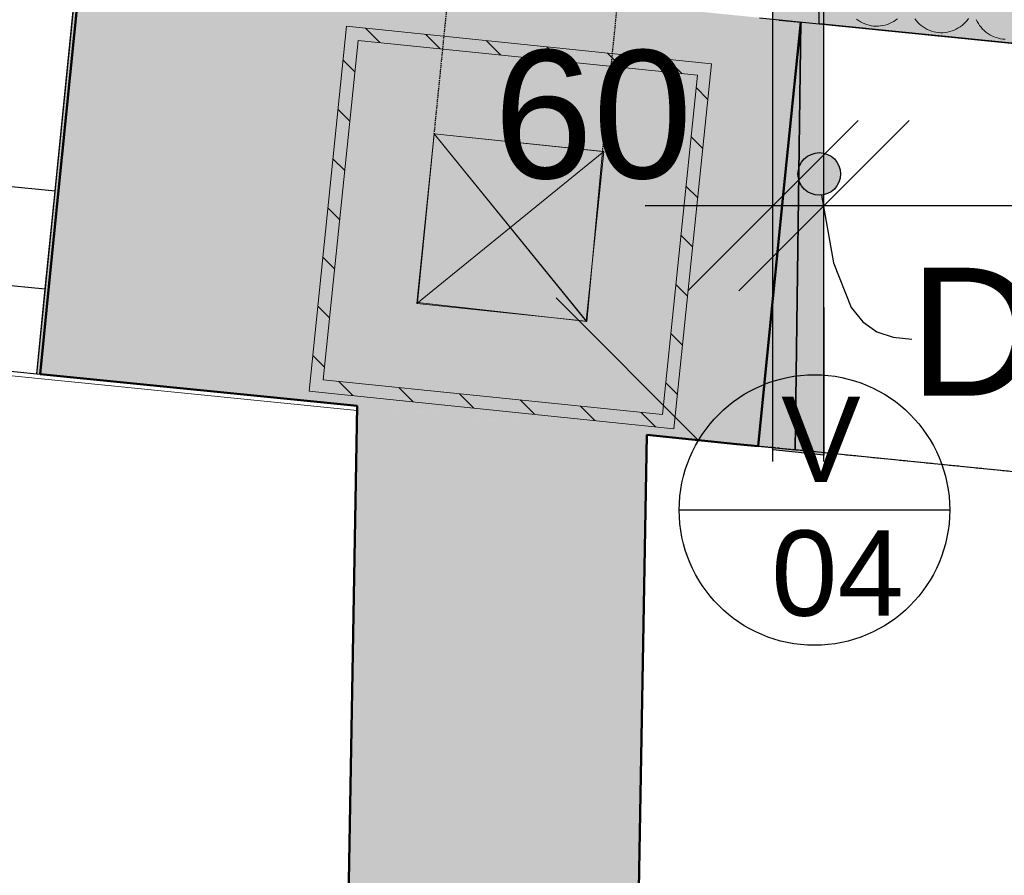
# Model space of a CAD drawing. Header units: millimetres. Extents: x -25972 to 4435, y -2839 to 20217.
# Tile 89 of 110: x -13510 to -12355, y 8229 to 9233. Entities that reach past the tile are written whole.
import ezdxf

# ---------------------------------------------------------------- set-up
doc = ezdxf.new("R2010")
doc.units = ezdxf.units.MM
doc.header["$MEASUREMENT"] = 0
for name, pattern in [('Wipeout_Contour', [1000, 0, -1000]), ('Čárkovaná M', [4.5, 2.5, -2]), ('Čárkovaná S', [2.5, 1.5, -1])]:
    doc.linetypes.add(name, pattern=pattern)
for name, color, linetype in [('7._POHLED ZÁPADNÍ_2_3D prvky fasada nove', 7, 'Continuous'), ('7._POHLED ZÁPADNÍ_2_3D prvky model', 7, 'Continuous'), ('7._POHLED ZÁPADNÍ_2_Anotace - SP', 7, 'Continuous'), ('7._POHLED ZÁPADNÍ_2_Konstrukce - nosné', 7, 'Continuous'), ('7._POHLED ZÁPADNÍ_2_Kóty - SP', 7, 'Continuous'), ('7._POHLED ZÁPADNÍ_2_Nové_3D prvky fasada nove', 7, 'Continuous'), ('7._POHLED ZÁPADNÍ_2_Nové_Anotace - SP', 7, 'Continuous'), ('7._POHLED ZÁPADNÍ_2_Nové_Konstrukce - nosné', 7, 'Continuous'), ('7._POHLED ZÁPADNÍ_2_Nové_Kóty - SP', 7, 'Continuous'), ('7._POHLED ZÁPADNÍ_2_Nové_Otvory – Dveře', 7, 'Continuous'), ('7._POHLED ZÁPADNÍ_2_Nové_Popis', 7, 'Continuous'), ('7._POHLED ZÁPADNÍ_2_Nové_Situace - terén', 7, 'Continuous'), ('7._POHLED ZÁPADNÍ_2_Nové_Výplně – Řezové', 7, 'Continuous'), ('7._POHLED ZÁPADNÍ_2_Popis_CZ', 7, 'Continuous'), ('7._POHLED ZÁPADNÍ_2_Situace - terén', 7, 'Continuous'), ('7._POHLED ZÁPADNÍ_2_Výplně - Povrchové', 7, 'Continuous'), ('7._POHLED ZÁPADNÍ_2_Výplně – Řezové', 7, 'Continuous')]:
    doc.layers.add(name, color=color, linetype=linetype)
doc.styles.add('GENEROVANÝ_STYL_1', font='txt')
doc.styles.add('GENEROVANÝ_STYL_2', font='txt')

# ---------------------------------------------------------------- blocks, each defined once
blk = doc.blocks.new('*X44', base_point=(-26263.1, -5016.6))
at = {"layer": '7._POHLED ZÁPADNÍ_2_Nové_Výplně – Řezové', "color": 21, "linetype": 'Continuous', "lineweight": 20, "true_color": 0xffaaaa}
for p, q in [((-12528.5, 9233.3), (-12526.3, 9231.7)), ((-12526.3, 9231.7), (-12524, 9230.2)), ((-12524, 9230.2), (-12521.6, 9229)), ((-12521.6, 9229), (-12519.1, 9227.8)), ((-12519.1, 9227.8), (-12516.6, 9226.9)), ((-12516.6, 9226.9), (-12513.9, 9226.2)), ((-12513.9, 9226.2), (-12511.3, 9225.6)), ((-12511.3, 9225.6), (-12508.6, 9225.2)), ((-12508.6, 9225.2), (-12505.9, 9225)), ((-12505.9, 9225), (-12503.1, 9225.1)), ((-12503.1, 9225.1), (-12500.4, 9225.3)), ((-12500.4, 9225.3), (-12497.7, 9225.7)), ((-12497.7, 9225.7), (-12495.1, 9226.3)), ((-12495.1, 9226.3), (-12492.5, 9227.1)), ((-12492.5, 9227.1), (-12489.9, 9228)), ((-12489.9, 9228), (-12487.5, 9229.2)), ((-12487.5, 9229.2), (-12485.1, 9230.5)), ((-12485.1, 9230.5), (-12482.8, 9232)), ((-12482.8, 9232), (-12480.7, 9233.6)), ((-12460.1, 9233.6), (-12458.5, 9231.4)), ((-12458.5, 9231.4), (-12456.7, 9229.3)), ((-12456.7, 9229.3), (-12454.7, 9227.4)), ((-12454.7, 9227.4), (-12452.7, 9225.7)), ((-12452.7, 9225.7), (-12450.5, 9224.1)), ((-12407, 9224.3), (-12404.8, 9226)), ((-12404.8, 9226), (-12402.8, 9227.8)), ((-12402.8, 9227.8), (-12400.9, 9229.7)), ((-12400.9, 9229.7), (-12399.1, 9231.8)), ((-12399.1, 9231.8), (-12397.5, 9234)), ((-12388.3, 9233), (-12387.1, 9230.6)), ((-12387.1, 9230.6), (-12385.8, 9228.2)), ((-12385.8, 9228.2), (-12384.3, 9225.9)), ((-12384.3, 9225.9), (-12382.7, 9223.7)), ((-12450.5, 9224.1), (-12448.2, 9222.6)), ((-12448.2, 9222.6), (-12445.8, 9221.3)), ((-12445.8, 9221.3), (-12443.3, 9220.2)), ((-12443.3, 9220.2), (-12440.7, 9219.3)), ((-12440.7, 9219.3), (-12438.1, 9218.5)), ((-12438.1, 9218.5), (-12435.5, 9217.9)), ((-12435.5, 9217.9), (-12432.8, 9217.6)), ((-12432.8, 9217.6), (-12430.1, 9217.4)), ((-12430.1, 9217.4), (-12427.3, 9217.4)), ((-12427.3, 9217.4), (-12424.6, 9217.6)), ((-12424.6, 9217.6), (-12421.9, 9218)), ((-12421.9, 9218), (-12419.3, 9218.6)), ((-12419.3, 9218.6), (-12416.7, 9219.4)), ((-12416.7, 9219.4), (-12414.1, 9220.4)), ((-12414.1, 9220.4), (-12411.7, 9221.5)), ((-12411.7, 9221.5), (-12409.3, 9222.9)), ((-12409.3, 9222.9), (-12407, 9224.3)), ((-12382.7, 9223.7), (-12380.9, 9221.7)), ((-12380.9, 9221.7), (-12378.9, 9219.8)), ((-12378.9, 9219.8), (-12376.9, 9218)), ((-12376.9, 9218), (-12374.7, 9216.4)), ((-12374.7, 9216.4), (-12372.4, 9214.9)), ((-12372.4, 9214.9), (-12370, 9213.7)), ((-12370, 9213.7), (-12367.5, 9212.5)), ((-12367.5, 9212.5), (-12364.9, 9211.6)), ((-12364.9, 9211.6), (-12362.3, 9210.9)), ((-12362.3, 9210.9), (-12359.7, 9210.3)), ((-12359.7, 9210.3), (-12357, 9209.9)), ((-12357, 9209.9), (-12354.3, 9209.8))]:
    blk.add_line(p, q, dxfattribs=at)

msp = doc.modelspace()

# ---------------------------------------------------------------- hatches: boundary and pattern name
at = {"layer": '7._POHLED ZÁPADNÍ_2_Nové_Anotace - SP', "linetype": 'Continuous', "lineweight": 25}
msp.add_hatch(color=1, dxfattribs=at).paths.add_polyline_path([(-12597.3, 9051.7), (-12595.4, 9042.2), (-12590, 9034.1), (-12581.8, 9028.6), (-12572.3, 9026.7), (-12562.7, 9028.6), (-12554.6, 9034.1), (-12549.2, 9042.2), (-12547.3, 9051.7), (-12549.2, 9061.3), (-12554.6, 9069.4), (-12562.7, 9074.8), (-12572.3, 9076.7), (-12581.8, 9074.8), (-12590, 9069.4), (-12595.4, 9061.3)])
at = {"layer": '7._POHLED ZÁPADNÍ_2_Nové_Výplně – Řezové', "linetype": 'Continuous', "lineweight": 0, "true_color": 0xf2b2b2}
for points in [[(-13489.9, 8817.4), (-13486, 8817.1), (-13436.1, 9314.6), (-13439.9, 9314.9)], [(-12594.1, 9230.1), (-12644, 8732.6), (-12600.5, 8728.2)]]:
    msp.add_hatch(color=9, dxfattribs=at).paths.add_polyline_path(points)
at = {"layer": '7._POHLED ZÁPADNÍ_2_Výplně - Povrchové', "linetype": 'Continuous', "lineweight": 13}
h = msp.add_hatch(dxfattribs=at)
h.set_pattern_fill('Zdivo___keramické_0002', color=253, style=0, pattern_type=2)
h.set_pattern_definition([(315, (0, -9e-13), (31.8198, 31.8198), [])])
h.paths.add_polyline_path([(-13170.6, 8797.2), (-12742.9, 8753), (-12698.7, 9180.7), (-13126.5, 9224.9)])
h.paths.add_polyline_path([(-13154.1, 8810.5), (-13113.1, 9208.4), (-12715.2, 9167.4), (-12756.3, 8769.5)], flags=0)
at = {"layer": '7._POHLED ZÁPADNÍ_2_Výplně - Povrchové', "linetype": 'Continuous', "lineweight": 0, "true_color": 0xcbcbcb}
h = msp.add_hatch(color=9, dxfattribs=at)
h.paths.add_polyline_path([(-13154.1, 8810.5), (-12756.3, 8769.5), (-12715.2, 9167.4), (-13113.1, 9208.4)])
h.paths.add_polyline_path([(-13044.4, 8899.7), (-13023.9, 9098.7), (-12824.9, 9078.2), (-12845.5, 8879.2)], flags=0)
h = msp.add_hatch(color=9, dxfattribs=at)
h.paths.add_polyline_path([(-13154.1, 8810.5), (-12756.3, 8769.5), (-12715.2, 9167.4), (-13113.1, 9208.4)])
h.paths.add_polyline_path([(-13044.4, 8899.7), (-13023.9, 9098.7), (-12824.9, 9078.2), (-12845.5, 8879.2)], flags=0)
at = {"layer": '7._POHLED ZÁPADNÍ_2_Výplně – Řezové', "linetype": 'Continuous', "lineweight": 13}
for points in [[(-13436.1, 9314.6), (-13486, 8817.1), (-12669.1, 8735.1), (-12619.2, 9232.6)], [(-12619.2, 9232.6), (-12669.1, 8735.1), (-12644, 8732.6), (-12594.1, 9230.1)], [(-13181.1, 4967.7), (-12956.1, 4963.7), (-12957.9, 4863.8), (-12842.9, 4861.7), (-12774.5, 8745.7), (-13114, 8779.7)]]:
    msp.add_hatch(color=254, dxfattribs=at).paths.add_polyline_path(points)

# ---------------------------------------------------------------- linework, layer by layer
at = {"layer": '7._POHLED ZÁPADNÍ_2_3D prvky model', "color": 251, "linetype": 'Continuous', "lineweight": 20, "true_color": 0x6a6a6a, "flags": 128}
msp.add_lwpolyline([(-15534.1, 7635.7), (-13134.9, 7590.6), (-13114.1, 8774.3), (-15509.8, 9014.7)], close=True, dxfattribs=at)
at = {"layer": '7._POHLED ZÁPADNÍ_2_Konstrukce - nosné', "color": 7, "linetype": 'Continuous', "lineweight": 50}
for p, q in [((-13474.5, 8931.5), (-13436.1, 9314.6)), ((-12594.1, 9230.1), (-12609.1, 9080.8)), ((-12609.1, 9080.8), (-12614.1, 9031.1)), ((-12614.1, 9031.1), (-12644, 8732.6)), ((-13486, 8817.1), (-13474.5, 8931.5))]:
    msp.add_line(p, q, dxfattribs=at)
at = {"layer": '7._POHLED ZÁPADNÍ_2_Konstrukce - nosné', "color": 254, "linetype": 'Continuous', "lineweight": 13}
for p, q in [((-13023.9, 9098.7), (-12845.5, 8879.2)), ((-13023.9, 9098.7), (-12845.5, 8879.2)), ((-13044.4, 8899.7), (-12824.9, 9078.2)), ((-13044.4, 8899.7), (-12824.9, 9078.2))]:
    msp.add_line(p, q, dxfattribs=at)
at = {"layer": '7._POHLED ZÁPADNÍ_2_Konstrukce - nosné', "color": 254, "linetype": 'Continuous', "lineweight": 13, "flags": 128}
for points in [[(-13170.6, 8797.2), (-12742.9, 8753), (-12698.7, 9180.7), (-13126.5, 9224.9)], [(-13154.1, 8810.5), (-12756.3, 8769.5), (-12715.2, 9167.4), (-13113.1, 9208.4)], [(-13154.1, 8810.5), (-12756.3, 8769.5), (-12715.2, 9167.4), (-13113.1, 9208.4)], [(-13154.1, 8810.5), (-13113.1, 9208.4), (-12715.2, 9167.4), (-12756.3, 8769.5)], [(-13044.4, 8899.7), (-13023.9, 9098.7), (-12824.9, 9078.2), (-12845.5, 8879.2)], [(-13044.4, 8899.7), (-13023.9, 9098.7), (-12824.9, 9078.2), (-12845.5, 8879.2)]]:
    msp.add_lwpolyline(points, close=True, dxfattribs=at)
at = {"layer": '7._POHLED ZÁPADNÍ_2_Konstrukce - nosné', "color": 7, "linetype": 'Continuous', "lineweight": 50, "flags": 128}
for points in [[(-12594.1, 9230.1), (-12619.2, 9232.6)], [(-13486, 8817.1), (-13114, 8779.7)], [(-13114, 8779.7), (-13181.1, 4967.7)], [(-12842.9, 4861.7), (-12774.5, 8745.7)], [(-12774.5, 8745.7), (-12669.1, 8735.1)], [(-12669.1, 8735.1), (-12644, 8732.6)]]:
    msp.add_lwpolyline(points, dxfattribs=at)
at = {"layer": '7._POHLED ZÁPADNÍ_2_Nové_3D prvky fasada nove', "color": 1, "linetype": 'Čárkovaná S', "lineweight": 25}
for p, q in [((-13023.8, 9098.6), (-12990.3, 9430.8)), ((-12826.4, 9078), (-12792.9, 9410.2))]:
    msp.add_line(p, q, dxfattribs=at)
at = {"layer": '7._POHLED ZÁPADNÍ_2_Nové_3D prvky fasada nove', "color": 1, "linetype": 'Continuous', "lineweight": 25, "flags": 128}
for points in [[(-13489.9, 8817.4), (-13439.9, 9314.9)], [(-12594.1, 9230.1), (-12600.5, 8728.2)], [(-13489.9, 8817.4), (-13486, 8817.1)], [(-12644, 8732.6), (-12600.5, 8728.2)]]:
    msp.add_lwpolyline(points, dxfattribs=at)
at = {"layer": '7._POHLED ZÁPADNÍ_2_Nové_Anotace - SP', "color": 1, "linetype": 'Čárkovaná M', "lineweight": 25}
for p, q in [((-12774.5, 8745.6), (-12781.6, 8345.3)), ((-7680.4, 8234.9), (-12774.5, 8745.6))]:
    msp.add_line(p, q, dxfattribs=at)
at = {"layer": '7._POHLED ZÁPADNÍ_2_Nové_Anotace - SP', "color": 1, "linetype": 'Continuous', "lineweight": 25, "flags": 128}
msp.add_lwpolyline([(-12569.6, 9026.9), (-12555.7, 8947.4), (-12534.8, 8895.3), (-12521.1, 8878.4), (-12504.8, 8866.8), (-12485.8, 8860.3), (-12463.7, 8858.2)], dxfattribs=at)
at = {"layer": '7._POHLED ZÁPADNÍ_2_Nové_Anotace - SP', "color": 1, "linetype": 'Continuous', "lineweight": 25}
msp.add_circle((-12572.3, 9051.7), 25, dxfattribs=at)
at = {"layer": '7._POHLED ZÁPADNÍ_2_Nové_Kóty - SP', "color": 1, "linetype": 'Continuous', "lineweight": 25}
for p, q in [((-12776.6, 9014.6), (-12626.6, 9014.6)), ((-12626.6, 9014.6), (-12566.8, 9014.6)), ((-12566.8, 9014.6), (-11566.4, 9014.6))]:
    msp.add_line(p, q, dxfattribs=at)
at = {"layer": '7._POHLED ZÁPADNÍ_2_Nové_Otvory – Dveře', "color": 1, "linetype": 'Continuous', "lineweight": 25}
for p, q in [((-13468.4, 9031.4), (-13439.9, 9314.9)), ((-12600.5, 8728.2), (-12594.1, 9230.1)), ((-11474.7, 9117.8), (-12594.1, 9230.1)), ((-13468.4, 9031.4), (-13531.1, 9037.7)), ((-13479.9, 8916.9), (-13468.4, 9031.4)), ((-13479.9, 8916.9), (-13468.4, 9031.4)), ((-13479.9, 8916.9), (-13468.4, 9031.4)), ((-13554.5, 8924.4), (-13479.9, 8916.9)), ((-13489.9, 8817.4), (-13479.9, 8916.9)), ((-14435.1, 8912.3), (-13489.9, 8817.4)), ((-11524.6, 8620.3), (-12600.5, 8728.2))]:
    msp.add_line(p, q, dxfattribs=at)
msp.add_arc((-13531.1, 9037.7), 824, 84.2718, 174.2718, dxfattribs=at)
at = {"layer": '7._POHLED ZÁPADNÍ_2_Nové_Popis', "color": 1, "linetype": 'Continuous', "lineweight": 25}
for p, q in [((-12714, 8739.3), (-12880.7, 8906.6)), ((-12419.4, 8657.7), (-12736.6, 8657.7))]:
    msp.add_line(p, q, dxfattribs=at)
msp.add_circle((-12578, 8657.7), 158.6, dxfattribs=at)
at = {"layer": '7._POHLED ZÁPADNÍ_2_Situace - terén', "color": 8, "linetype": 'Continuous', "lineweight": 13, "flags": 128}
for points in [[(-12844.8, 8878.9), (-13043.6, 8901.2), (-13023.8, 9098.6)], [(-12844.8, 8878.9), (-12826.4, 9078), (-13023.8, 9098.6)]]:
    msp.add_lwpolyline(points, close=True, dxfattribs=at)

# ---------------------------------------------------------------- texts
at = {"layer": '7._POHLED ZÁPADNÍ_2_Anotace - SP', "color": 1, "linetype": 'Continuous', "lineweight": 25, "insert": (-12332.7, 8866.8), "char_height": 150, "attachment_point": 5, "style": 'GENEROVANÝ_STYL_1'}
msp.add_mtext('\\A1;{\\pqc;\\fArial|b0|i0|c238|p38;D2}', dxfattribs=at)
at = {"layer": '7._POHLED ZÁPADNÍ_2_Kóty - SP', "color": 1, "linetype": 'Continuous', "lineweight": 25, "insert": (-12954.2, 9044.6), "char_height": 150, "width": 227.658, "attachment_point": 7, "style": 'GENEROVANÝ_STYL_2'}
msp.add_mtext('\\A1;{\\pql;\\fArial|b0|i0|c0|p38;60}', dxfattribs=at)
at = {"layer": '7._POHLED ZÁPADNÍ_2_Popis_CZ', "color": 1, "linetype": 'Continuous', "lineweight": 25, "insert": (-12570.4, 8661.4), "char_height": 100, "attachment_point": 5, "line_spacing_factor": 0.940294, "style": 'GENEROVANÝ_STYL_1'}
msp.add_mtext('\\A1;{\\pqc;\\fArial|b0|i0|c238|p38;V\\P\\pqc;\\fArial|b0|i0|c238|p38; 04}', dxfattribs=at)

# ---------------------------------------------------------------- next in the draw order: wipeouts: each hides what was drawn before it
at = {"color": 254, "linetype": 'Wipeout_Contour', "lineweight": 0, "ltscale": 60244.559125}
msp.add_wipeout([(-12642.6, 9234.9), (-11148.4, 9084.2), (-11132.3, 9243.4), (-12626.6, 9394.1)], dxfattribs=at).dxf.layer = '7._POHLED ZÁPADNÍ_2_Nové_Výplně – Řezové'

# ---------------------------------------------------------------- next in the draw order: hatches: boundary and pattern name
at = {"layer": '7._POHLED ZÁPADNÍ_2_Nové_Výplně – Řezové', "linetype": 'Continuous', "lineweight": 0, "true_color": 0xffaaaa}
msp.add_hatch(color=21, dxfattribs=at).paths.add_polyline_path([(-12566.8, 8722.1), (-12567.8, 9416.1), (-12626.6, 9416.1), (-12626.6, 8728.1)])
at = {"layer": '7._POHLED ZÁPADNÍ_2_Nové_Výplně – Řezové', "linetype": 'Continuous', "lineweight": 0, "true_color": 0xfed4d4}
msp.add_hatch(color=254, dxfattribs=at).paths.add_polyline_path([(-11528.4, 9416.9), (-12575, 9416.1), (-12572.5, 9227.6), (-11528.4, 9123.2)])

# ---------------------------------------------------------------- next in the draw order: linework, layer by layer
at = {"layer": '7._POHLED ZÁPADNÍ_2_Nové_Konstrukce - nosné', "color": 1, "linetype": 'Continuous', "lineweight": 25, "flags": 128}
msp.add_lwpolyline([(-12642.6, 9234.9), (-11148.4, 9084.2)], dxfattribs=at)
at = {"layer": '7._POHLED ZÁPADNÍ_2_Nové_Kóty - SP', "color": 1, "linetype": 'Continuous', "lineweight": 25}
for p, q in [((-12626.6, 8714.6), (-12626.6, 9202.1)), ((-12566.8, 8714.6), (-12566.8, 9202.1)), ((-12726.6, 8914.6), (-12526.6, 9114.6)), ((-12466.8, 9114.6), (-12666.8, 8914.6))]:
    msp.add_line(p, q, dxfattribs=at)
at = {"layer": '7._POHLED ZÁPADNÍ_2_Nové_Situace - terén', "color": 1, "linetype": 'Continuous', "lineweight": 25, "flags": 128}
for points in [[(-12566.8, 8722.1), (-12626.6, 8728.1), (-12626.6, 9416.1), (-12567.8, 9416.1)], [(-11528.4, 9416.9), (-11528.4, 9123.2), (-12572.5, 9227.6), (-12575, 9416.1)]]:
    msp.add_lwpolyline(points, close=True, dxfattribs=at)

# ---------------------------------------------------------------- next in the draw order: block references
at = {"layer": '7._POHLED ZÁPADNÍ_2_3D prvky fasada nove', "color": 9, "linetype": 'Continuous', "lineweight": 13}
msp.add_blockref('*X44', (-26263.1, -5016.6), dxfattribs=at)

doc.saveas('drawing.dxf')
